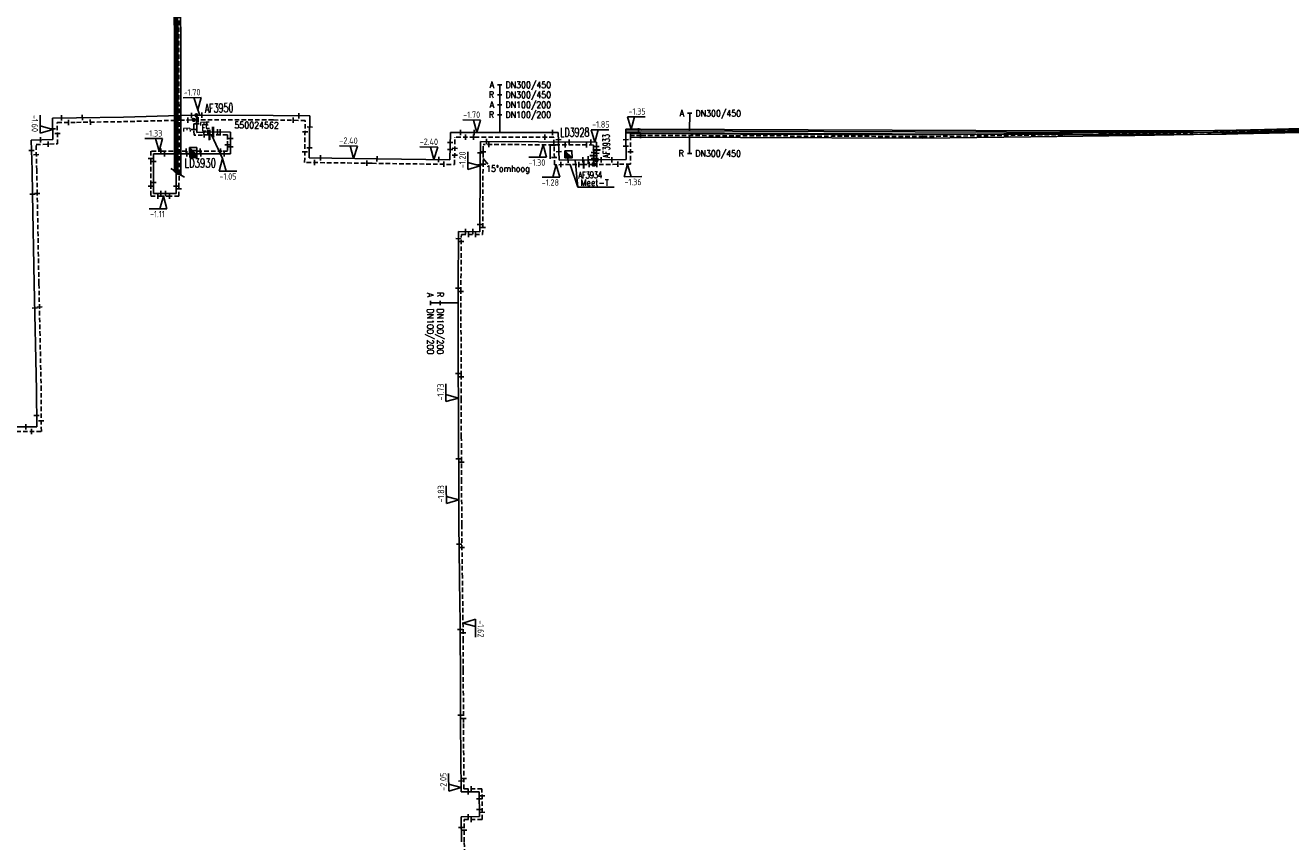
# Model space of a CAD drawing. Header units: millimetres. Extents: x 0 to 118318689, y 0 to 490460760.
# Tile 37 of 117: x 117139565 to 117317533, y 484865321 to 484980128. Entities that reach past the tile are written whole.
import ezdxf
from ezdxf.enums import TextEntityAlignment as Align

# ---------------------------------------------------------------- set-up
doc = ezdxf.new("R2010")
doc.units = ezdxf.units.MM
doc.header["$LTSCALE"] = 200
doc.linetypes.add('HIDDEN2', pattern=[4.7625, 3.175, -1.5875])
doc.layers.get('0').update_dxf_attribs({"color": 8})
for name, color, linetype in [('WT-C-AFSLUITER', 7, 'Continuous'), ('WT-C-isolatieovergang', 7, 'Continuous'), ('WT-C-kastLD', 7, 'Continuous'), ('WT-C-mof', 7, 'Continuous'), ('WT-C-tstuk', 7, 'Continuous'), ('WT-I-diam', 7, 'Continuous'), ('WT-I-info', 7, 'Continuous'), ('WT-I-NAP', 7, 'Continuous'), ('WT-L-aanvoer', 6, 'Continuous'), ('WT-L-MANTELBUIS', 6, 'Continuous'), ('WT-L-retour', 6, 'HIDDEN2')]:
    doc.layers.add(name, color=color, linetype=linetype)
doc.styles.add('DIN17', font='ROMANS.SHX', dxfattribs={"width": 0.9})
doc.styles.add('ISOCP', font='ISOCP.SHX')

# ---------------------------------------------------------------- blocks, each defined once
blk = doc.blocks.new('LR-mof')
at = {"color": 0, "linetype": 'ByBlock', "lineweight": -2}
blk.add_line((0, -0.75), (0, 0.75), dxfattribs=at)
blk = doc.blocks.new('LR-tso')
blk.add_lwpolyline([(-0.375, -0.375), (0.375, -0.375), (0.375, 0.375), (-0.375, 0.375)], close=True)
blk = doc.blocks.new('LR-DIAO1')
at = {"color": 0, "lineweight": -3}
blk.add_line((0, 0), (0, -5), dxfattribs=at)
blk.add_lwpolyline([(0.61, -5), (0, -5), (-0.61, -5)], dxfattribs=at)
at = {"color": 1, "lineweight": -3, "style": 'DIN17', "width": 0.9}
blk.add_attdef('*1', text='', height=1.8, dxfattribs=at).set_placement((-1.61, -5), align=Align.MIDDLE_RIGHT)
blk.add_attdef('*11', text='', height=1.8, dxfattribs=at).set_placement((1.61, -5), align=Align.MIDDLE_LEFT)
blk = doc.blocks.new('nap1')
at = {"color": 0, "linetype": 'Continuous'}
for p, q in [((-1, 3.5), (0, 0)), ((-1, 3.5), (4, 3.5)), ((1, 3.5), (0, 0))]:
    blk.add_line(p, q, dxfattribs=at)
at = {"color": 0, "linetype": 'Continuous', "style": 'ISOCP'}
for tag, p in [('*1', (1.7, 5)), ('*2', (4, 1.5))]:
    blk.add_attdef(tag, text='', height=1.8, dxfattribs=at).set_placement(p, align=Align.MIDDLE)
blk = doc.blocks.new('nap2')
at = {"color": 0, "linetype": 'Continuous'}
for p, q in [((1, 3.5), (-4, 3.5)), ((-1, 3.5), (0, 0)), ((1, 3.5), (0, 0))]:
    blk.add_line(p, q, dxfattribs=at)
at = {"color": 0, "linetype": 'Continuous', "style": 'ISOCP'}
for tag, p in [('*1', (-1.5, 5)), ('*2', (-4, 1.5))]:
    blk.add_attdef(tag, text='', height=1.8, dxfattribs=at).set_placement(p, align=Align.MIDDLE)
blk = doc.blocks.new('LR-AFS')
at = {"color": 0, "lineweight": -3, "const_width": 0.7}
blk.add_lwpolyline([(0, -1.5), (0, 1.5)], dxfattribs=at)
at = {"color": 7, "linetype": 'ByBlock', "lineweight": -2, "style": 'DIN17', "width": 0.9}
blk.add_attdef('*1', text='', height=2.5, dxfattribs=at).set_placement((0, 5), align=Align.MIDDLE)
at = {"color": 0, "linetype": 'ByBlock', "lineweight": -2, "style": 'DIN17', "width": 0.3, "flags": 1}
for tag, p in [('*2', (2.5, 1.5)), ('OCODE', (-7.5, -2.5)), ('NCODE', (-2.5, -2.5)), ('BC', (2.5, -2.5)), ('RK', (7.5, -2.5)), ('FABR', (-7.5, -7.5)), ('ST', (-7.5, -5)), ('VCODE', (-2.5, -5)), ('TYPE', (-2.5, -7.5)), ('OPBOUW', (2.5, -7.5)), ('NIVO', (2.5, -5)), ('BEDIEN', (7.5, -7.5)), ('IMM', (7.5, -5)), ('VERTR', (-7.5, -10)), ('OPBLEN', (-2.5, -10)), ('HULPST', (2.5, -10)), ('VERLSP', (7.5, -10)), ('BORDL', (-7.5, -15)), ('DEKM', (-7.5, -12.5)), ('PDATUM', (-2.5, -12.5)), ('BORDX', (-2.5, -15)), ('BORDY', (2.5, -15)), ('OPM', (2.5, -12.5)), ('BORDZ', (7.5, -15)), ('BORD', (7.5, -12.5))]:
    blk.add_attdef(tag, text='', height=1.8, dxfattribs=at).set_placement(p, align=Align.MIDDLE)
blk = doc.blocks.new('LR-tsb')
blk.add_circle((0, 0), 0.375)
blk = doc.blocks.new('LR-mofD')
at = {"color": 0, "linetype": 'ByBlock', "lineweight": -2}
blk.add_line((0, -0.75), (0, 0.75), dxfattribs=at)
at = {"color": 1, "linetype": 'ByBlock', "lineweight": -3, "style": 'DIN17', "width": 0.9}
blk.add_attdef('*1', text='', height=1.8, dxfattribs=at).set_placement((0, 2), align=Align.MIDDLE)
blk = doc.blocks.new('LR-hyp')
at = {"color": 7, "linetype": 'ByBlock', "lineweight": -3, "style": 'DIN17', "width": 0.9}
blk.add_attdef('*1', text='', height=1.8, dxfattribs=at).set_placement((0, 0), align=Align.MIDDLE)
at = {"color": 7, "linetype": 'ByBlock', "lineweight": -2, "style": 'DIN17', "width": 0.9, "flags": 1}
blk.add_attdef('*2', text='', height=1.8, dxfattribs=at).set_placement((0, -5), align=Align.MIDDLE)
blk = doc.blocks.new('LR-isoov')
at = {"color": 0, "linetype": 'ByBlock', "lineweight": -2}
blk.add_line((0.87, 1.5), (-0.87, -1.5), dxfattribs=at)
blk = doc.blocks.new('LR-DIAO2')
at = {"color": 0, "lineweight": -3}
blk.add_line((0, 0), (0, -5), dxfattribs=at)
at = {"color": 0, "linetype": 'Continuous', "lineweight": -3}
blk.add_line((0, -5), (0, -7.8), dxfattribs=at)
at = {"color": 0, "lineweight": -3}
for points in [[(0.61, -5), (0, -5), (-0.61, -5)], [(0.61, -7.8), (0, -7.8), (-0.61, -7.8)]]:
    blk.add_lwpolyline(points, dxfattribs=at)
at = {"color": 1, "lineweight": -3, "style": 'DIN17', "width": 0.9}
for tag, p in [('*1', (-1.61, -5)), ('*2', (-1.61, -7.78))]:
    blk.add_attdef(tag, text='', height=1.8, dxfattribs=at).set_placement(p, align=Align.MIDDLE_RIGHT)
for tag, p in [('*11', (1.61, -5)), ('*12', (1.61, -7.8))]:
    blk.add_attdef(tag, text='', height=1.8, dxfattribs=at).set_placement(p, align=Align.MIDDLE_LEFT)
blk = doc.blocks.new('LR-DIAB1')
at = {"color": 0, "lineweight": -3}
blk.add_line((0, 0), (0, 5), dxfattribs=at)
blk.add_lwpolyline([(0.61, 5), (0, 5), (-0.61, 5)], dxfattribs=at)
at = {"color": 1, "lineweight": -3, "style": 'DIN17', "width": 0.9}
blk.add_attdef('*1', text='', height=1.8, dxfattribs=at).set_placement((-1.61, 5), align=Align.MIDDLE_RIGHT)
blk.add_attdef('*11', text='', height=1.8, dxfattribs=at).set_placement((1.61, 5), align=Align.MIDDLE_LEFT)
blk = doc.blocks.new('LR-kastLD')
at = {"color": 0, "linetype": 'ByBlock', "lineweight": -3}
blk.add_line((-1, 1), (1, -1), dxfattribs=at)
blk.add_lwpolyline([(-1, -1), (-1, 1), (1, 1), (1, -1)], close=True, dxfattribs=at)
blk.add_solid([(-1, 1), (-1, -1), (1, -1)], dxfattribs=at)
at = {"color": 7, "linetype": 'ByBlock', "lineweight": -3, "style": 'DIN17', "width": 0.7}
for tag, p in [('*1', (0, 5)), ('*2', (0, -5))]:
    blk.add_attdef(tag, text='', height=2.5, dxfattribs=at).set_placement(p, align=Align.MIDDLE)
at = {"color": 0, "linetype": 'ByBlock', "lineweight": -2, "style": 'DIN17', "width": 0.3, "flags": 1}
for tag, p in [('OCODE', (4.5, 1.25)), ('NCODE', (9.5, 1.25)), ('BC', (14.5, 1.25)), ('RK', (19.5, 1.25)), ('ST', (4.5, -1.25)), ('VCODE', (9.5, -1.25)), ('NIVO', (14.5, -1.25)), ('IMM', (19.5, -1.25))]:
    blk.add_attdef(tag, text='', height=1.8, dxfattribs=at).set_placement(p, align=Align.MIDDLE)
blk = doc.blocks.new('LR-DIAB4')
at = {"color": 0, "linetype": 'Continuous', "lineweight": -3}
for p, q in [((0, 10.6), (0, 13.4)), ((0, 7.8), (0, 10.6)), ((0, 5), (0, 7.8))]:
    blk.add_line(p, q, dxfattribs=at)
at = {"color": 0, "lineweight": -3}
blk.add_line((0, 0), (0, 5), dxfattribs=at)
for points in [[(0.61, 13.4), (0, 13.4), (-0.61, 13.4)], [(0.61, 10.6), (0, 10.6), (-0.61, 10.6)], [(0.61, 7.8), (0, 7.8), (-0.61, 7.8)], [(0.61, 5), (0, 5), (-0.61, 5)]]:
    blk.add_lwpolyline(points, dxfattribs=at)
at = {"color": 1, "lineweight": -3, "style": 'DIN17', "width": 0.9}
for tag, p in [('*1', (-1.61, 13.4)), ('*2', (-1.61, 10.62)), ('*3', (-1.61, 7.82)), ('*4', (-1.61, 5.02))]:
    blk.add_attdef(tag, text='', height=1.8, dxfattribs=at).set_placement(p, align=Align.MIDDLE_RIGHT)
for tag, p in [('*11', (1.61, 13.4)), ('*12', (1.61, 10.6)), ('*13', (1.61, 7.8)), ('*14', (1.61, 5))]:
    blk.add_attdef(tag, text='', height=1.8, dxfattribs=at).set_placement(p, align=Align.MIDDLE_LEFT)

msp = doc.modelspace()

# ---------------------------------------------------------------- linework, layer by layer
at = {"layer": 'WT-I-diam'}
msp.add_line((117213386, 484963324), (117213376, 484961369), dxfattribs=at)
at = {"layer": 'WT-I-info'}
for p, q in [((117163814, 484968221), (117164117, 484967488)), ((117167319, 484961375), (117165757, 484964723)), ((117203948, 484961400), (117204602, 484960619)), ((117216909, 484961193), (117217276, 484957353)), ((117217276, 484957353), (117216218, 484960539)), ((117217276, 484957353), (117222404, 484957384))]:
    msp.add_line(p, q, dxfattribs=at)
at = {"layer": 'WT-L-aanvoer'}
for p, q in [((117160780, 484959550), (117160710, 484995320)), ((117143398, 484967092), (117146757, 484967129)), ((117143431, 484964087), (117143398, 484967092)), ((117146757, 484967129), (117153356, 484967231)), ((117153356, 484967231), (117161284, 484967426)), ((117161284, 484967426), (117164406, 484967494)), ((117163688, 484965074), (117163620, 484967477)), ((117174429, 484967463), (117164406, 484967494)), ((117179588, 484967391), (117174429, 484967463)), ((117179507, 484961492), (117179588, 484967391)), ((117165979, 484965139), (117163688, 484965074)), ((117165979, 484965139), (117168416, 484965112)), ((117168416, 484965112), (117168416, 484963834)), ((117199295, 484961218), (117199348, 484965064)), ((117202722, 484965060), (117199348, 484965064)), ((117214530, 484965047), (117202722, 484965060)), ((117214627, 484961180), (117214530, 484965047)), ((117226170, 484965293), (117224029, 484965260)), ((117224029, 484965260), (117224050, 484961235)), ((117290432, 484965041), (117226170, 484965293)), ((117300835, 484965051), (117290432, 484965041)), ((117310097, 484965116), (117300835, 484965051)), ((117324461, 484965424), (117310097, 484965116)), ((117140400, 484963986), (117143431, 484964087)), ((117140527, 484959741), (117140400, 484963986)), ((117168416, 484963834), (117168416, 484963157)), ((117168416, 484963157), (117168416, 484962037)), ((117203541, 484960594), (117203569, 484963771)), ((117219890, 484963692), (117203569, 484963771)), ((117219900, 484962603), (117219890, 484963692)), ((117158899, 484962037), (117157602, 484962037)), ((117157602, 484962037), (117157602, 484961174)), ((117157602, 484961174), (117157602, 484957783)), ((117162251, 484962037), (117158899, 484962037)), ((117164183, 484962037), (117162251, 484962037)), ((117167273, 484962037), (117164183, 484962037)), ((117168416, 484962037), (117167273, 484962037)), ((117189107, 484961359), (117179507, 484961492)), ((117189107, 484961359), (117199295, 484961218)), ((117218724, 484961204), (117214627, 484961180)), ((117219911, 484961211), (117218724, 484961204)), ((117219911, 484961211), (117219900, 484962603)), ((117224050, 484961235), (117219911, 484961211)), ((117140590, 484956391), (117140527, 484959741)), ((117160770, 484957359), (117160780, 484959550)), ((117203490, 484951105), (117203541, 484960593)), ((117157602, 484957783), (117157602, 484956485)), ((117160770, 484956485), (117160770, 484957359)), ((117140828, 484943811), (117140590, 484956391)), ((117157602, 484956485), (117158407, 484956485)), ((117158407, 484956485), (117159586, 484956485)), ((117159586, 484956485), (117160770, 484956485)), ((117200424, 484943148), (117200495, 484951123)), ((117200495, 484951123), (117203490, 484951105)), ((117141149, 484928836), (117140828, 484943811)), ((117200459, 484930915), (117200424, 484943148)), ((117200471, 484927450), (117200459, 484930915)), ((117141167, 484923665), (117141149, 484928836)), ((117200489, 484922211), (117200471, 484927450)), ((117133835, 484923640), (117141167, 484923665)), ((117200519, 484915956), (117200489, 484922211)), ((117200555, 484909909), (117200519, 484915956)), ((117200580, 484906396), (117200555, 484909909)), ((117200633, 484902499), (117200580, 484906396)), ((117200688, 484898509), (117200633, 484902499)), ((117200714, 484896593), (117200688, 484898509)), ((117200745, 484893603), (117200714, 484896593)), ((117200764, 484889440), (117200745, 484893603)), ((117200771, 484885918), (117200764, 484889440)), ((117200781, 484882073), (117200771, 484885918)), ((117200866, 484872329), (117200781, 484882073)), ((117203393, 484872351), (117200866, 484872329)), ((117203424, 484868845), (117203393, 484872351)), ((117200865, 484868822), (117203424, 484868845)), ((117200896, 484865318), (117200865, 484868822))]:
    msp.add_line(p, q, dxfattribs=at)
at = {"layer": 'WT-L-MANTELBUIS'}
msp.add_lwpolyline([(117160533, 484959569), (117160478, 485000742), (117160739, 485006899), (117161408, 485014422), (117162311, 485020989), (117163096, 485025447), (117163744, 485028632), (117164975, 485033897), (117166897, 485040783), (117168776, 485046516), (117172826, 485056819), (117187317, 485089242), (117187774, 485089038), (117173287, 485056626), (117169249, 485046353), (117167376, 485040637), (117165462, 485033781), (117164232, 485028526), (117163588, 485025353), (117162805, 485020912), (117161905, 485014366), (117161238, 485006866), (117160978, 485000732), (117161033, 484959570)], close=True, dxfattribs=at)
for points in [[(117161398, 485000723), (117161453, 484959210), (117160953, 484959209), (117160898, 485000733)], [(117323325, 484965128), (117310101, 484964845), (117308437, 484964833), (117300393, 484964780), (117285052, 484964791), (117226100, 484965021), (117224030, 484965010), (117224028, 484965510), (117226099, 484965521), (117285053, 484965291), (117300392, 484965280), (117308433, 484965333), (117310094, 484965345), (117323312, 484965628)], [(117320728, 484965180), (117313854, 484964998), (117309880, 484964900), (117303882, 484964777), (117295629, 484964639), (117280971, 484964434), (117265782, 484964238), (117240148, 484964338), (117226181, 484964393), (117224686, 484964370), (117224678, 484964870), (117226178, 484964893), (117240150, 484964838), (117265780, 484964738), (117280965, 484964934), (117295622, 484965139), (117303873, 484965277), (117309869, 484965400), (117313841, 484965498), (117320714, 484965679)]]:
    msp.add_lwpolyline(points, dxfattribs=at)
at = {"layer": 'WT-L-retour'}
for p, q in [((117161200, 484959204), (117161130, 484995320)), ((117144055, 484966449), (117146765, 484966479)), ((117144088, 484963458), (117144055, 484966449)), ((117146765, 484966479), (117153369, 484966581)), ((117153369, 484966581), (117161302, 484966776)), ((117161302, 484966776), (117163888, 484966846)), ((117163300, 484964663), (117163238, 484966828)), ((117174423, 484966813), (117163888, 484966846)), ((117178929, 484966750), (117174423, 484966813)), ((117178848, 484960851), (117178929, 484966750)), ((117165455, 484964724), (117163300, 484964663)), ((117165455, 484964724), (117168016, 484964712)), ((117168016, 484964712), (117168016, 484963834)), ((117141069, 484963358), (117144088, 484963458)), ((117141177, 484959756), (117141069, 484963358)), ((117168016, 484963834), (117168016, 484963157)), ((117168016, 484963157), (117168016, 484962437)), ((117199936, 484960559), (117199989, 484964413)), ((117202721, 484964410), (117199989, 484964413)), ((117158899, 484962437), (117157202, 484962437)), ((117157202, 484962437), (117157202, 484961174)), ((117157202, 484961174), (117157202, 484957783)), ((117162251, 484962437), (117158899, 484962437)), ((117164183, 484962437), (117162251, 484962437)), ((117167273, 484962437), (117164183, 484962437)), ((117168016, 484962437), (117167273, 484962437)), ((117141240, 484956403), (117141177, 484959756)), ((117161170, 484957359), (117161200, 484959204)), ((117188342, 484960719), (117178848, 484960851)), ((117188342, 484960719), (117199936, 484960559)), ((117157202, 484957783), (117157202, 484956085)), ((117161170, 484956085), (117161170, 484957359)), ((117141478, 484943824), (117141240, 484956403)), ((117157202, 484956085), (117158407, 484956085)), ((117158407, 484956085), (117159586, 484956085)), ((117159586, 484956085), (117161170, 484956085)), ((117141799, 484928844), (117141478, 484943824)), ((117141819, 484923017), (117141799, 484928844)), ((117134478, 484922992), (117141819, 484923017))]:
    msp.add_line(p, q, dxfattribs=at)
at = {"layer": 'WT-L-retour', "lineweight": -3}
for p, q in [((117226180, 484964643), (117224682, 484964620)), ((117224682, 484964620), (117224703, 484960589)), ((117226180, 484964643), (117265781, 484964488)), ((117265781, 484964488), (117290982, 484964813)), ((117290982, 484964813), (117302394, 484965000)), ((117302394, 484965000), (117303792, 484965026)), ((117303792, 484965026), (117308367, 484965116)), ((117308367, 484965116), (117310449, 484965163)), ((117310449, 484965163), (117314227, 484965258)), ((117314227, 484965258), (117320838, 484965433)), ((117213896, 484964398), (117202721, 484964410)), ((117203941, 484960590), (117203965, 484963369)), ((117219494, 484963294), (117203965, 484963369)), ((117213993, 484960526), (117213896, 484964398)), ((117219506, 484961800), (117219494, 484963294)), ((117219517, 484960559), (117219506, 484961800)), ((117203888, 484950702), (117203941, 484960591)), ((117218096, 484960550), (117213993, 484960526)), ((117219517, 484960559), (117218096, 484960550)), ((117224703, 484960589), (117219517, 484960559)), ((117200825, 484942681), (117200892, 484950721)), ((117200892, 484950721), (117203888, 484950702)), ((117200859, 484930917), (117200825, 484942682)), ((117200871, 484927451), (117200859, 484930917)), ((117200889, 484922213), (117200871, 484927451)), ((117200919, 484915958), (117200889, 484922213)), ((117200955, 484909912), (117200919, 484915958)), ((117200980, 484906400), (117200955, 484909912)), ((117201033, 484902505), (117200980, 484906400)), ((117201088, 484898514), (117201033, 484902505)), ((117201114, 484896598), (117201088, 484898514)), ((117201145, 484893606), (117201114, 484896598)), ((117201164, 484889441), (117201145, 484893606)), ((117201171, 484885919), (117201164, 484889441)), ((117201181, 484882075), (117201171, 484885919)), ((117201263, 484872733), (117201181, 484882075)), ((117203790, 484872755), (117201263, 484872733)), ((117203828, 484868448), (117203790, 484872755)), ((117201269, 484868426), (117203828, 484868448)), ((117201296, 484865324), (117201269, 484868426)), ((117201458, 484857923), (117201296, 484865324))]:
    msp.add_line(p, q, dxfattribs=at)

# ---------------------------------------------------------------- block references
at = {"layer": 'WT-C-AFSLUITER', "linetype": 'Continuous'}
ref = msp.add_blockref('LR-AFS', (117165979, 484965139), dxfattribs=dict(at, xscale=500, yscale=500, zscale=500, rotation=1.633799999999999))
ref.add_attrib('*1', 'AF3950', dxfattribs={"layer": '0', "color": 7, "linetype": 'ByBlock', "lineweight": -2, "height": 1250, "rotation": 1.6338, "style": 'DIN17', "width": 0.65}).set_placement((117166810, 484968505), align=Align.MIDDLE)
for p, xscale, yscale, zscale, rotation in [((117165455, 484964724), 500, 500, 500, 1.633799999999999), ((117218096, 484960550), 374.9999999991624, 374.9999999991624, 374.9999999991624, 0.3390000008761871), ((117219506, 484961800), 375.0000000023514, 375.0000000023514, 375.0000000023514, 270.4900999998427)]:
    msp.add_blockref('LR-AFS', p, dxfattribs=dict(at, xscale=xscale, yscale=yscale, zscale=zscale, rotation=rotation))
ref = msp.add_blockref('LR-AFS', (117219900, 484962603), dxfattribs=dict(at, xscale=375.0000000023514, yscale=375.0000000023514, zscale=375.0000000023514, rotation=270.4900999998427))
ref.add_attrib('*1', 'AF3933', dxfattribs={"layer": '0', "color": 7, "linetype": 'ByBlock', "lineweight": -2, "height": 937.5, "rotation": 90.4901, "style": 'DIN17', "width": 0.65}).set_placement((117221285, 484963170), align=Align.MIDDLE)
ref = msp.add_blockref('LR-AFS', (117218724, 484961204), dxfattribs=dict(at, xscale=374.9999999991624, yscale=374.9999999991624, zscale=374.9999999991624, rotation=0.3390000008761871))
ref.add_attrib('*1', 'AF3934', dxfattribs={"layer": '0', "color": 7, "linetype": 'ByBlock', "lineweight": -2, "height": 937.5, "rotation": 0.339, "style": 'DIN17', "width": 0.65}).set_placement((117219006, 484959079), align=Align.MIDDLE)
at = {"layer": 'WT-C-isolatieovergang', "linetype": 'Continuous', "xscale": 500, "yscale": 500, "zscale": 500, "rotation": 270.1116}
for p in [(117160780, 484959550), (117161200, 484959204)]:
    msp.add_blockref('LR-isoov', p, dxfattribs=at)
at = {"layer": 'WT-C-kastLD', "linetype": 'Continuous'}
ref = msp.add_blockref('LR-kastLD', (117215955, 484961977), dxfattribs=dict(at, xscale=499.9999999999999, yscale=499.9999999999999, zscale=499.9999999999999, rotation=0.338963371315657))
ref.add_attrib('*1', 'LD3928', dxfattribs={"layer": '0', "color": 7, "linetype": 'ByBlock', "lineweight": -3, "height": 1250, "rotation": 0.33896, "style": 'DIN17', "width": 0.65}).set_placement((117216843, 484965088), align=Align.MIDDLE)
ref = msp.add_blockref('LR-kastLD', (117163166, 484962436), dxfattribs=dict(at, xscale=500, yscale=500, zscale=500))
ref.add_attrib('*1', 'LD3930', dxfattribs={"layer": '0', "color": 7, "linetype": 'ByBlock', "lineweight": -3, "height": 1250, "style": 'DIN17', "width": 0.7}).set_placement((117164169, 484960764), align=Align.MIDDLE)
at = {"layer": 'WT-C-kastLD', "linetype": 'Continuous', "xscale": 500, "yscale": 500, "zscale": 500}
msp.add_blockref('LR-kastLD', (117163212, 484962037), dxfattribs=at)
at = {"layer": 'WT-C-mof', "linetype": 'Continuous'}
for p, xscale, yscale, zscale, rotation in [((117144655, 484967106), 500, 500, 500, 0.6341), ((117145654, 484966467), 500, 500, 500, 0.6341), ((117147580, 484967142), 500, 500, 500, 0.8809), ((117148713, 484966509), 500, 500, 500, 0.8809), ((117162420, 484966806), 500.0000000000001, 500.0000000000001, 500.0000000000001, 1.5357), ((117162931, 484967462), 500.0000000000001, 500.0000000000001, 500.0000000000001, 1.2465), ((117163888, 484966846), 500.0000000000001, 500.0000000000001, 500.0000000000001, 1.5357), ((117164406, 484967494), 500.0000000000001, 500.0000000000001, 500.0000000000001, 1.2465), ((117177231, 484966774), 500, 500, 500, 359.2071), ((117178028, 484967415), 500, 500, 500, 359.2071), ((117143414, 484965580), 500, 500, 500, 270.6341), ((117144072, 484964914), 500, 500, 500, 270.6341), ((117166608, 484965132), 500, 500, 500, 359.3518), ((117166974, 484965128), 500, 500, 500, 359.3518), ((117178907, 484965163), 500, 500, 500, 89.2071), ((117179567, 484965827), 500, 500, 500, 89.2071), ((117200788, 484965062), 500.0000000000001, 500.0000000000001, 500.0000000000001, 359.9379), ((117201461, 484964412), 500.0000000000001, 500.0000000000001, 500.0000000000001, 359.9379), ((117202603, 484964410), 500.0000000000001, 500.0000000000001, 500.0000000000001, 359.9379), ((117202683, 484965060), 500.0000000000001, 500.0000000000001, 500.0000000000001, 359.9379), ((117141705, 484964030), 499.9999999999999, 499.9999999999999, 499.9999999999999, 1.9028), ((117142770, 484963415), 499.9999999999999, 499.9999999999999, 499.9999999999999, 1.9028), ((117168016, 484963310), 500, 500, 500, 90), ((117168416, 484964208), 500, 500, 500, 90), ((117168416, 484963015), 500, 500, 500, 90), ((117179526, 484962909), 500, 500, 500, 89.2071), ((117199329, 484963631), 500, 500, 500, 89.2071), ((117199968, 484962823), 500, 500, 500, 89.2071), ((117204446, 484963766), 499.9999999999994, 499.9999999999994, 499.9999999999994, 359.7252329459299), ((117204754, 484963365), 499.9999999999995, 499.9999999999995, 499.9999999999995, 359.7252329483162), ((117215473, 484963314), 500, 500, 500, 359.7252), ((117216060, 484963711), 500, 500, 500, 359.7252), ((117218502, 484963299), 499.9999999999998, 499.9999999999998, 499.9999999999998, 359.7252328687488), ((117219097, 484963696), 499.9999999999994, 499.9999999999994, 499.9999999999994, 359.7252329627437), ((117219895, 484963094), 499.9999999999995, 499.9999999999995, 499.9999999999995, 90.26552699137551), ((117224040, 484963130), 499.9999999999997, 499.9999999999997, 499.9999999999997, 270.2983), ((117140443, 484962534), 499.9999999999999, 499.9999999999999, 499.9999999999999, 271.7171), ((117141112, 484961927), 499.9999999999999, 499.9999999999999, 499.9999999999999, 271.7171), ((117157202, 484961413), 500, 500, 500, 90), ((117157602, 484960970), 500, 500, 500, 90), ((117178868, 484962318), 500, 500, 500, 89.2071), ((117180247, 484960831), 500, 500, 500, 359.2071), ((117181083, 484961470), 500, 500, 500, 359.2071), ((117187610, 484960730), 500, 500, 500, 359.2071), ((117189028, 484961360), 500, 500, 500, 359.2071), ((117197699, 484961240), 500, 500, 500, 359.2071), ((117198437, 484960580), 500, 500, 500, 359.2071), ((117199315, 484962671), 500, 500, 500, 89.2071), ((117199954, 484961853), 500, 500, 500, 89.2071), ((117203555, 484962190), 499.9999999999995, 499.9999999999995, 499.9999999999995, 89.4932), ((117203956, 484962342), 499.9999999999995, 499.9999999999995, 499.9999999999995, 89.4932), ((117217399, 484960546), 499.9999999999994, 499.9999999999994, 499.9999999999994, 0.3390000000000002), ((117217971, 484961199), 500.0000000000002, 500.0000000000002, 500.0000000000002, 0.3389631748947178), ((117219503, 484962228), 500.0000000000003, 500.0000000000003, 500.0000000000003, 270.4901), ((117219510, 484961399), 499.9999999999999, 499.9999999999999, 499.9999999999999, 270.490135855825), ((117222048, 484961224), 499.9999999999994, 499.9999999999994, 499.9999999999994, 0.3390000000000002), ((117222901, 484960579), 499.9999999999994, 499.9999999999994, 499.9999999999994, 0.3390000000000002), ((117224694, 484962348), 499.9999999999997, 499.9999999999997, 499.9999999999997, 270.2983), ((117203540, 484960493), 500.0000000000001, 500.0000000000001, 500.0000000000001, 89.69460000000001), ((117203941, 484960611), 499.9999999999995, 499.9999999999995, 499.9999999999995, 89.4932), ((117157202, 484957492), 500, 500, 500, 90), ((117157602, 484958038), 500, 500, 500, 90), ((117160770, 484957521), 500, 500, 500, 90), ((117140591, 484956368), 500.0000000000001, 500.0000000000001, 500.0000000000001, 271.0832), ((117141239, 484956475), 500.0000000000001, 500.0000000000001, 500.0000000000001, 271.0832), ((117161170, 484957148), 500, 500, 500, 90), ((117200424, 484943148), 500.0000000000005, 500.0000000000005, 500.0000000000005, 270.1629), ((117200825, 484942682), 500.0000000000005, 500.0000000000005, 500.0000000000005, 270.1629), ((117140902, 484940366), 500, 500, 500, 271.2293), ((117141549, 484940518), 500, 500, 500, 271.2293), ((117200458, 484931145), 500.0000000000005, 500.0000000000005, 500.0000000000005, 270.1629), ((117200860, 484930682), 500.0000000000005, 500.0000000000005, 500.0000000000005, 270.2016), ((117139617, 484923660), 500, 500, 500, 0.1944), ((117141162, 484925250), 500, 500, 500, 270.1944), ((117141814, 484924516), 500, 500, 500, 270.1944), ((117140439, 484923012), 500, 500, 500, 0.1944), ((117200504, 484919146), 500, 500, 500, 270.2687999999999), ((117200906, 484918682), 500, 500, 500, 270.2687999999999), ((117200575, 484907146), 499.9999999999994, 499.9999999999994, 499.9999999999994, 270.4085), ((117200978, 484906683), 499.9999999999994, 499.9999999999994, 499.9999999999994, 270.4085), ((117200729, 484895160), 499.9999999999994, 499.9999999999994, 499.9999999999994, 270.5979), ((117201134, 484894684), 499.9999999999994, 499.9999999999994, 499.9999999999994, 270.5979), ((117200778, 484883116), 499.9999999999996, 499.9999999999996, 499.9999999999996, 270.1559), ((117201179, 484882662), 499.9999999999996, 499.9999999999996, 499.9999999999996, 270.1559), ((117200853, 484873859), 499.9999999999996, 499.9999999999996, 499.9999999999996, 270.502), ((117201250, 484874199), 499.9999999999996, 499.9999999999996, 499.9999999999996, 270.502)]:
    msp.add_blockref('LR-mof', p, dxfattribs=dict(at, xscale=xscale, yscale=yscale, zscale=zscale, rotation=rotation))
at = {"layer": 'WT-C-mof', "linetype": 'Continuous', "xscale": 500, "yscale": 500, "zscale": 500}
for p, rotation in [((117163654, 484966271), 271.6338), ((117165221, 484965118), 1.633799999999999)]:
    msp.add_blockref('LR-mofD', p, dxfattribs=dict(at, rotation=rotation)).add_auto_attribs({'*1': 'E'})
at = {"layer": 'WT-C-mof', "linetype": 'Continuous'}
ref = msp.add_blockref('LR-mofD', (117164705, 484964703), dxfattribs=dict(at, xscale=500, yscale=500, zscale=500, rotation=181.6338))
ref.add_attrib('*1', 'E', dxfattribs={"layer": '0', "color": 1, "linetype": 'ByBlock', "lineweight": -3, "height": 900, "rotation": 1.6338, "style": 'DIN17', "width": 0.9}).set_placement((117164683, 484965728), align=Align.MIDDLE)
ref = msp.add_blockref('LR-mofD', (117163276, 484965481), dxfattribs=dict(at, xscale=500, yscale=500, zscale=500, rotation=91.63379999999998))
ref.add_attrib('*1', 'E', dxfattribs={"layer": '0', "color": 1, "linetype": 'ByBlock', "lineweight": -3, "height": 900, "rotation": 271.6338, "style": 'DIN17', "width": 0.9}).set_placement((117162277, 484965452), align=Align.MIDDLE)
at = {"layer": 'WT-C-mof'}
for p, xscale, yscale, zscale, rotation in [((117212652, 484964399), 500.0000000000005, 500.0000000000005, 500.0000000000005, 179.937911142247), ((117213701, 484965048), 500.0000000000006, 500.0000000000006, 500.0000000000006, 179.9379111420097), ((117225794, 484965287), 500, 500, 500, 0.8697633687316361), ((117226076, 484964641), 500, 500, 500, 0.8697633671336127), ((117213760, 484963260), 500.0000000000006, 500.0000000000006, 500.0000000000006, 271.4422715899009), ((117214555, 484964048), 499.9999999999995, 499.9999999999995, 499.9999999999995, 271.4422715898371), ((117224035, 484964048), 499.9999999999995, 499.9999999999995, 499.9999999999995, 270.2982743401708), ((117213968, 484961526), 500.0000000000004, 500.0000000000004, 500.0000000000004, 91.44227158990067), ((117214584, 484962362), 500.0000000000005, 500.0000000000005, 500.0000000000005, 91.44227158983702), ((117215891, 484961186), 500.0000000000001, 500.0000000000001, 500.0000000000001, 0.3389633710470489), ((117218849, 484960555), 499.9999999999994, 499.9999999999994, 499.9999999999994, 0.3389633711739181), ((117219467, 484961208), 500.0000000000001, 500.0000000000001, 500.0000000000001, 0.3389633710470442), ((117219904, 484962123), 500, 500, 500, 90.49013584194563), ((117219937, 484960561), 499.9999999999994, 499.9999999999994, 499.9999999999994, 0.3389633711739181), ((117220569, 484961215), 500.0000000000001, 500.0000000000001, 500.0000000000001, 0.3389633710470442), ((117214892, 484960531), 499.9999999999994, 499.9999999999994, 499.9999999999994, 0.338963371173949), ((117203496, 484952105), 499.9999999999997, 499.9999999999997, 499.9999999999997, 89.69464419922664), ((117201495, 484951117), 499.9999999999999, 499.9999999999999, 499.9999999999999, 359.6437125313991), ((117201892, 484950714), 500, 500, 500, 359.6437125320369), ((117202490, 484951111), 499.9999999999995, 499.9999999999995, 499.9999999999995, 179.6437125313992), ((117202888, 484950708), 499.9999999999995, 499.9999999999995, 499.9999999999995, 179.6437125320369), ((117203894, 484951702), 499.9999999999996, 499.9999999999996, 499.9999999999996, 89.69464419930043), ((117200486, 484950123), 500.0000000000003, 500.0000000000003, 500.0000000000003, 269.4866943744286), ((117200884, 484949721), 500.0000000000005, 500.0000000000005, 500.0000000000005, 269.5239359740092), ((117201866, 484872338), 500.0000000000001, 500.0000000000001, 500.0000000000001, 0.5020014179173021), ((117202263, 484872741), 500.0000000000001, 500.0000000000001, 500.0000000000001, 0.5020014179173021), ((117203402, 484871351), 499.9999999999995, 499.9999999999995, 499.9999999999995, 270.5020014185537), ((117203799, 484871755), 500, 500, 500, 270.502001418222), ((117201865, 484868831), 499.9999999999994, 499.9999999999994, 499.9999999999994, 0.5020014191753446), ((117202269, 484868435), 499.9999999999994, 499.9999999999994, 499.9999999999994, 0.5020014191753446), ((117203415, 484869845), 499.9999999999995, 499.9999999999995, 499.9999999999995, 90.5020014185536), ((117203819, 484869448), 500.0000000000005, 500.0000000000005, 500.0000000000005, 90.50200141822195), ((117200879, 484867323), 500, 500, 500, 270.5020014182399), ((117201282, 484866933), 500, 500, 500, 270.502001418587)]:
    msp.add_blockref('LR-mof', p, dxfattribs=dict(at, xscale=xscale, yscale=yscale, zscale=zscale, rotation=rotation))
at = {"layer": 'WT-C-mof', "linetype": 'Continuous', "xscale": 500, "yscale": 500, "zscale": 500}
for p in [(117158611, 484962437), (117162207, 484962437), (117164139, 484962437), (117167005, 484962437), (117159141, 484962037), (117162301, 484962037), (117164239, 484962037), (117167527, 484962037), (117158213, 484956085), (117158621, 484956485), (117159274, 484956485), (117159831, 484956085)]:
    msp.add_blockref('LR-mof', p, dxfattribs=at)
at = {"layer": 'WT-C-tstuk', "linetype": 'Continuous'}
for name, p, xscale, yscale, zscale, rotation in [('LR-tsb', (117163238, 484966828), 500, 500, 500, 181.5357), ('LR-tsb', (117163620, 484967477), 500.0000000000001, 500.0000000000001, 500.0000000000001, 181.2465), ('LR-tso', (117219911, 484961211), 499.9999999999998, 499.9999999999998, 499.9999999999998, 90.49009999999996), ('LR-tso', (117219517, 484960559), 499.9999999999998, 499.9999999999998, 499.9999999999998, 90.49009999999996)]:
    msp.add_blockref(name, p, dxfattribs=dict(at, xscale=xscale, yscale=yscale, zscale=zscale, rotation=rotation))
at = {"layer": 'WT-I-diam', "linetype": 'Continuous'}
for name, p, xscale, yscale, zscale, rotation, values in [('LR-DIAB4', (117206286, 484965056), 500, 500, 500, 359.9379111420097, {'*1': 'A', '*11': 'DN300/450', '*2': 'R', '*12': 'DN300/450', '*3': 'A', '*13': 'DN100/200', '*4': 'R', '*14': 'DN100/200'}), ('LR-DIAB1', (117233002, 484965266), 499.9999999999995, 499.9999999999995, 499.9999999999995, 359.7755593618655, {'*1': 'A', '*11': 'DN300/450'}), ('LR-DIAO1', (117232999, 484964616), 500.0000000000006, 500.0000000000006, 500.0000000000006, 359.7756898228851, {'*1': 'R', '*11': 'DN300/450'}), ('LR-DIAO2', (117200430, 484941093), 500, 500, 500, 270.1629146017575, {'*1': 'R', '*11': 'DN100/200', '*2': 'A', '*12': 'DN100/200'})]:
    msp.add_blockref(name, p, dxfattribs=dict(at, xscale=xscale, yscale=yscale, zscale=zscale, rotation=rotation)).add_auto_attribs(values)
at = {"layer": 'WT-I-info', "linetype": 'Continuous', "xscale": 500.0000000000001, "yscale": 500.0000000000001, "zscale": 500.0000000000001, "rotation": 359.8198790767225}
msp.add_blockref('LR-hyp', (117172097, 484966084), dxfattribs=at).add_auto_attribs({'*1': '550024562'})
at = {"layer": 'WT-I-NAP', "linetype": 'Continuous'}
ref = msp.add_blockref('nap2', (117163814, 484968221), dxfattribs=dict(at, xscale=500, yscale=500, zscale=500, rotation=1.246457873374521))
ref.add_attrib('*1', '-1.70', dxfattribs={"layer": '0', "color": 1, "linetype": 'Continuous', "height": 900, "rotation": 1.24646, "style": 'ISOCP'}).set_placement((117163010, 484970704), align=Align.MIDDLE)
ref = msp.add_blockref('nap2', (117203091, 484965060), dxfattribs=dict(at, xscale=500, yscale=500, zscale=500, rotation=359.9379111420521))
ref.add_attrib('*1', '-1.70', dxfattribs={"layer": '0', "color": 1, "linetype": 'Continuous', "height": 900, "rotation": 359.93791, "style": 'ISOCP'}).set_placement((117202344, 484967561), align=Align.MIDDLE)
ref = msp.add_blockref('nap1', (117224768, 484965514), dxfattribs=dict(at, xscale=499.9999999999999, yscale=499.9999999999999, zscale=499.9999999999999, rotation=0.2982743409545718))
ref.add_attrib('*1', '-1.35', dxfattribs={"layer": '0', "color": 1, "linetype": 'Continuous', "height": 900, "rotation": 0.29827, "style": 'ISOCP'}).set_placement((117225605, 484968018), align=Align.MIDDLE)
ref = msp.add_blockref('nap1', (117143415, 484965499), dxfattribs=dict(at, xscale=500, yscale=500, zscale=500, rotation=90.63412294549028))
ref.add_attrib('*1', '-1.60', dxfattribs={"layer": '0', "color": 1, "linetype": 'Continuous', "height": 900, "rotation": 270.63412, "style": 'ISOCP'}).set_placement((117140906, 484966321), align=Align.MIDDLE)
ref = msp.add_blockref('nap1', (117219647, 484963694), dxfattribs=dict(at, xscale=500, yscale=500, zscale=500, rotation=359.7252329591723))
ref.add_attrib('*1', '-1.85', dxfattribs={"layer": '0', "color": 1, "linetype": 'Continuous', "height": 900, "rotation": 359.72523, "style": 'ISOCP'}).set_placement((117220509, 484966189), align=Align.MIDDLE)
ref = msp.add_blockref('nap2', (117158380, 484962437), dxfattribs=dict(at, xscale=500, yscale=500, zscale=500))
ref.add_attrib('*1', '-1.33', dxfattribs={"layer": '0', "color": 1, "linetype": 'Continuous', "height": 900, "style": 'ISOCP'}).set_placement((117157630, 484964937), align=Align.MIDDLE)
ref = msp.add_blockref('nap2', (117185740, 484961406), dxfattribs=dict(at, xscale=500, yscale=500, zscale=500, rotation=359.2071171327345))
ref.add_attrib('*1', '-2.40', dxfattribs={"layer": '0', "color": 1, "linetype": 'Continuous', "height": 900, "rotation": 359.20712, "style": 'ISOCP'}).set_placement((117185025, 484963916), align=Align.MIDDLE)
ref = msp.add_blockref('nap2', (117197039, 484961249), dxfattribs=dict(at, xscale=499.9999999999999, yscale=499.9999999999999, zscale=499.9999999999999, rotation=359.2071171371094))
ref.add_attrib('*1', '-2.40', dxfattribs={"layer": '0', "color": 1, "linetype": 'Continuous', "height": 900, "rotation": 359.20712, "style": 'ISOCP'}).set_placement((117196324, 484963759), align=Align.MIDDLE)
ref = msp.add_blockref('nap1', (117212380, 484963328), dxfattribs=dict(at, xscale=500.0000000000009, yscale=500.0000000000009, zscale=500.0000000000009, rotation=179.7252329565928))
ref.add_attrib('*1', '-1.30', dxfattribs={"layer": '0', "color": 1, "linetype": 'Continuous', "height": 900, "rotation": 359.72523, "style": 'ISOCP'}).set_placement((117211518, 484960832), align=Align.MIDDLE)
ref = msp.add_blockref('nap2', (117167319, 484961375), dxfattribs=dict(at, xscale=500, yscale=500, zscale=500, rotation=179.9999999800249))
ref.add_attrib('*1', '-1.05', dxfattribs={"layer": '0', "color": 1, "linetype": 'Continuous', "height": 900, "rotation": 360, "style": 'ISOCP'}).set_placement((117168069, 484958875), align=Align.MIDDLE)
ref = msp.add_blockref('nap1', (117203540, 484960343), dxfattribs=dict(at, xscale=500, yscale=500, zscale=500, rotation=89.69464420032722))
ref.add_attrib('*1', '-1.20', dxfattribs={"layer": '0', "color": 1, "linetype": 'Continuous', "height": 900, "rotation": 89.69464, "style": 'ISOCP'}).set_placement((117201044, 484961207), align=Align.MIDDLE)
ref = msp.add_blockref('nap1', (117214242, 484960527), dxfattribs=dict(at, xscale=500, yscale=500, zscale=500, rotation=180.3389633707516))
ref.add_attrib('*1', '-1.28', dxfattribs={"layer": '0', "color": 1, "linetype": 'Continuous', "height": 900, "rotation": 0.33896, "style": 'ISOCP'}).set_placement((117213406, 484958022), align=Align.MIDDLE)
ref = msp.add_blockref('nap2', (117224268, 484960587), dxfattribs=dict(at, xscale=500.0000000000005, yscale=500.0000000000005, zscale=500.0000000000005, rotation=180.3389633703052))
ref.add_attrib('*1', '-1.36', dxfattribs={"layer": '0', "color": 1, "linetype": 'Continuous', "height": 900, "rotation": 0.33896, "style": 'ISOCP'}).set_placement((117225032, 484958091), align=Align.MIDDLE)
ref = msp.add_blockref('nap1', (117158985, 484956085), dxfattribs=dict(at, xscale=500, yscale=500, zscale=500, rotation=180))
ref.add_attrib('*1', '-1.11', dxfattribs={"layer": '0', "color": 1, "linetype": 'Continuous', "height": 900, "style": 'ISOCP'}).set_placement((117158135, 484953585), align=Align.MIDDLE)
ref = msp.add_blockref('nap1', (117200470, 484927716), dxfattribs=dict(at, xscale=499.9999999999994, yscale=499.9999999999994, zscale=499.9999999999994, rotation=90.20155409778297))
ref.add_attrib('*1', '-1.73', dxfattribs={"layer": '0', "color": 1, "linetype": 'Continuous', "height": 900, "rotation": 90.20155, "style": 'ISOCP'}).set_placement((117197967, 484928557), align=Align.MIDDLE)
ref = msp.add_blockref('nap1', (117200534, 484913398), dxfattribs=dict(at, xscale=499.9999999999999, yscale=499.9999999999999, zscale=499.9999999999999, rotation=90.34362405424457))
ref.add_attrib('*1', '-1.83', dxfattribs={"layer": '0', "color": 1, "linetype": 'Continuous', "height": 900, "rotation": 90.34362, "style": 'ISOCP'}).set_placement((117198029, 484914233), align=Align.MIDDLE)
ref = msp.add_blockref('nap1', (117201119, 484896073), dxfattribs=dict(at, xscale=499.9999999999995, yscale=499.9999999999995, zscale=499.9999999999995, rotation=270.5979336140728))
ref.add_attrib('*1', '-1.62', dxfattribs={"layer": '0', "color": 1, "linetype": 'Continuous', "height": 900, "rotation": 270.59793, "style": 'ISOCP'}).set_placement((117203628, 484895249), align=Align.MIDDLE)
ref = msp.add_blockref('nap1', (117200861, 484872924), dxfattribs=dict(at, xscale=499.9999999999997, yscale=499.9999999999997, zscale=499.9999999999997, rotation=90.50200141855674))
ref.add_attrib('*1', '-2.05', dxfattribs={"layer": '0', "color": 1, "linetype": 'Continuous', "height": 900, "rotation": 90.502, "style": 'ISOCP'}).set_placement((117198354, 484873752), align=Align.MIDDLE)

# ---------------------------------------------------------------- texts
at = {"layer": 'WT-I-info', "style": 'DIN17', "width": 0.9}
msp.add_text('15%%Domhoog', height=900, rotation=359.93791, dxfattribs=at).set_placement((117204373, 484959535))
msp.add_text('Meet-T', height=900, dxfattribs=at).set_placement((117217660, 484957557))

doc.saveas('drawing.dxf')
